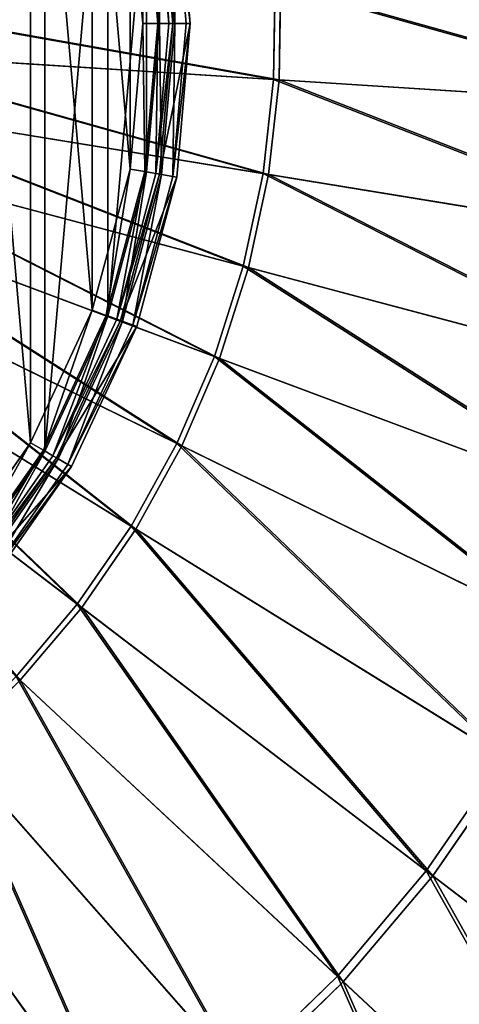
# Model space of a CAD drawing. Extents: x 0 to 1840, y 0 to 334.
# Tile 24 of 109: x 193 to 208, y 132 to 167. Entities that reach past the tile are written whole.
import ezdxf

# ---------------------------------------------------------------- set-up
doc = ezdxf.new("R2010")
doc.units = 0
doc.layers.get('0').update_dxf_attribs({"color": 13, "linetype": 'CONTINUOUS'})

# ---------------------------------------------------------------- blocks, each defined once
blk = doc.blocks.new('GROUP_4')
for p, q in [((201.665, 165.219, 160.847), (201.714, 168.588, 160.847)), ((201.909, 168.595, 161.83), (201.86, 165.206, 161.83)), ((201.665, 165.219, 160.847), (185.758, 166.231, 163.209)), ((185.856, 166.225, 164.205), (201.86, 165.206, 161.83)), ((201.286, 161.871, 160.847), (201.665, 165.219, 160.847)), ((201.86, 165.206, 161.83), (201.479, 161.839, 161.83)), ((217.264, 164.226, 156.937), (201.665, 165.219, 160.847)), ((201.86, 165.206, 161.83), (217.554, 164.207, 157.895)), ((201.286, 161.871, 160.847), (185.555, 164.437, 163.209)), ((185.652, 164.422, 164.205), (201.479, 161.839, 161.83)), ((200.581, 158.576, 160.847), (185.177, 162.672, 163.209)), ((185.272, 162.647, 164.205), (200.77, 158.526, 161.83)), ((200.581, 158.576, 160.847), (201.286, 161.871, 160.847)), ((201.479, 161.839, 161.83), (200.77, 158.526, 161.83)), ((216.713, 159.354, 156.937), (201.286, 161.871, 160.847)), ((201.479, 161.839, 161.83), (217, 159.307, 157.895)), ((199.556, 155.366, 160.847), (184.628, 160.952, 163.209)), ((184.72, 160.918, 164.205), (199.739, 155.298, 161.83)), ((198.222, 152.272, 160.847), (183.913, 159.295, 163.209)), ((184.001, 159.252, 164.205), (198.397, 152.186, 161.83)), ((199.556, 155.366, 160.847), (200.581, 158.576, 160.847)), ((200.77, 158.526, 161.83), (199.739, 155.298, 161.83)), ((215.687, 154.559, 156.937), (200.581, 158.576, 160.847)), ((200.77, 158.526, 161.83), (215.967, 154.484, 157.895)), ((196.591, 149.324, 160.847), (183.039, 157.715, 163.209)), ((183.123, 157.664, 164.205), (196.757, 149.221, 161.83)), ((194.679, 146.549, 160.847), (182.015, 156.229, 163.209)), ((182.093, 156.169, 164.205), (194.834, 146.431, 161.83)), ((198.222, 152.272, 160.847), (199.556, 155.366, 160.847)), ((199.739, 155.298, 161.83), (198.397, 152.186, 161.83)), ((214.196, 149.888, 156.937), (199.556, 155.366, 160.847)), ((199.739, 155.298, 161.83), (214.468, 149.786, 157.895)), ((180.921, 154.783, 164.205), (192.646, 143.843, 161.83)), ((196.591, 149.324, 160.847), (198.222, 152.272, 160.847)), ((198.397, 152.186, 161.83), (196.757, 149.221, 161.83)), ((212.254, 145.385, 156.937), (198.222, 152.272, 160.847)), ((198.397, 152.186, 161.83), (212.515, 145.257, 157.895)), ((194.679, 146.549, 160.847), (196.591, 149.324, 160.847)), ((209.88, 141.095, 156.937), (196.591, 149.324, 160.847)), ((196.757, 149.221, 161.83), (194.834, 146.431, 161.83)), ((196.757, 149.221, 161.83), (210.127, 140.942, 157.895)), ((192.504, 143.976, 160.847), (194.679, 146.549, 160.847)), ((207.097, 137.057, 156.937), (194.679, 146.549, 160.847)), ((194.834, 146.431, 161.83), (192.646, 143.843, 161.83)), ((194.834, 146.431, 161.83), (207.328, 136.881, 157.895)), ((192.646, 143.843, 161.83), (190.216, 141.482, 161.83)), ((203.932, 133.313, 156.937), (192.504, 143.976, 160.847)), ((192.646, 143.843, 161.83), (204.144, 133.114, 157.895)), ((200.415, 129.896, 156.937), (190.087, 141.628, 160.847)), ((190.216, 141.482, 161.83), (200.607, 129.678, 157.895)), ((207.097, 137.057, 156.937), (209.88, 141.095, 156.937)), ((210.127, 140.942, 157.895), (207.328, 136.881, 157.895)), ((196.58, 126.84, 156.937), (187.451, 139.529, 160.847)), ((187.565, 139.37, 161.83), (196.75, 126.605, 157.895)), ((203.932, 133.313, 156.937), (207.097, 137.057, 156.937)), ((219.151, 127.844, 151.515), (207.097, 137.057, 156.937)), ((207.328, 136.881, 157.895), (204.144, 133.114, 157.895)), ((207.328, 136.881, 157.895), (219.455, 127.612, 152.44)), ((200.415, 129.896, 156.937), (203.932, 133.313, 156.937)), ((215.025, 122.962, 151.515), (203.932, 133.313, 156.937)), ((204.144, 133.114, 157.895), (200.607, 129.678, 157.895)), ((204.144, 133.114, 157.895), (215.305, 122.701, 152.44))]:
    blk.add_line(p, q)
mesh = blk.add_polyface()
corners = [(201.714, 168.588, 160.847), (217.264, 164.226, 156.937), (201.665, 165.219, 160.847), (217.335, 169.129, 156.937)]
mesh.append_faces([[corners[k] for k in face] for face in [(0, 1, 2), (1, 0, 3)]], dxfattribs={"vtx0": -1})
mesh = blk.add_polyface()
corners = [(217.554, 164.207, 157.895), (201.909, 168.595, 161.83), (201.86, 165.206, 161.83), (217.625, 169.139, 157.895)]
mesh.append_faces([[corners[k] for k in face] for face in [(0, 1, 2), (1, 0, 3)]], dxfattribs={"vtx0": -1})
mesh = blk.add_polyface()
corners = [(185.784, 168.036, 163.209), (201.665, 165.219, 160.847), (185.758, 166.231, 163.209), (201.714, 168.588, 160.847)]
mesh.append_faces([[corners[k] for k in face] for face in [(0, 1, 2), (1, 0, 3)]], dxfattribs={"vtx0": -1})
mesh = blk.add_polyface()
corners = [(201.86, 165.206, 161.83), (185.882, 168.04, 164.205), (185.856, 166.225, 164.205), (201.909, 168.595, 161.83)]
mesh.append_faces([[corners[k] for k in face] for face in [(0, 1, 2), (1, 0, 3)]], dxfattribs={"vtx0": -1})
mesh = blk.add_polyface()
corners = [(185.758, 166.231, 163.209), (201.286, 161.871, 160.847), (185.555, 164.437, 163.209), (201.665, 165.219, 160.847)]
mesh.append_faces([[corners[k] for k in face] for face in [(0, 1, 2), (1, 0, 3)]], dxfattribs={"vtx0": -1})
mesh = blk.add_polyface()
corners = [(201.479, 161.839, 161.83), (185.856, 166.225, 164.205), (185.652, 164.422, 164.205), (201.86, 165.206, 161.83)]
mesh.append_faces([[corners[k] for k in face] for face in [(0, 1, 2), (1, 0, 3)]], dxfattribs={"vtx0": -1})
mesh = blk.add_polyface()
corners = [(201.665, 165.219, 160.847), (216.713, 159.354, 156.937), (201.286, 161.871, 160.847), (217.264, 164.226, 156.937)]
mesh.append_faces([[corners[k] for k in face] for face in [(0, 1, 2), (1, 0, 3)]], dxfattribs={"vtx0": -1})
mesh = blk.add_polyface()
corners = [(217, 159.307, 157.895), (201.86, 165.206, 161.83), (201.479, 161.839, 161.83), (217.554, 164.207, 157.895)]
mesh.append_faces([[corners[k] for k in face] for face in [(0, 1, 2), (1, 0, 3)]], dxfattribs={"vtx0": -1})
mesh = blk.add_polyface()
corners = [(185.555, 164.437, 163.209), (200.581, 158.576, 160.847), (185.177, 162.672, 163.209), (201.286, 161.871, 160.847)]
mesh.append_faces([[corners[k] for k in face] for face in [(0, 1, 2), (1, 0, 3)]], dxfattribs={"vtx0": -1})
mesh = blk.add_polyface()
corners = [(200.77, 158.526, 161.83), (185.652, 164.422, 164.205), (185.272, 162.647, 164.205), (201.479, 161.839, 161.83)]
mesh.append_faces([[corners[k] for k in face] for face in [(0, 1, 2), (1, 0, 3)]], dxfattribs={"vtx0": -1})
mesh = blk.add_polyface()
corners = [(185.177, 162.672, 163.209), (199.556, 155.366, 160.847), (184.628, 160.952, 163.209), (200.581, 158.576, 160.847)]
mesh.append_faces([[corners[k] for k in face] for face in [(0, 1, 2), (1, 0, 3)]], dxfattribs={"vtx0": -1})
mesh = blk.add_polyface()
corners = [(199.739, 155.298, 161.83), (185.272, 162.647, 164.205), (184.72, 160.918, 164.205), (200.77, 158.526, 161.83)]
mesh.append_faces([[corners[k] for k in face] for face in [(0, 1, 2), (1, 0, 3)]], dxfattribs={"vtx0": -1})
mesh = blk.add_polyface()
corners = [(201.286, 161.871, 160.847), (215.687, 154.559, 156.937), (200.581, 158.576, 160.847), (216.713, 159.354, 156.937)]
mesh.append_faces([[corners[k] for k in face] for face in [(0, 1, 2), (1, 0, 3)]], dxfattribs={"vtx0": -1})
mesh = blk.add_polyface()
corners = [(215.967, 154.484, 157.895), (201.479, 161.839, 161.83), (200.77, 158.526, 161.83), (217, 159.307, 157.895)]
mesh.append_faces([[corners[k] for k in face] for face in [(0, 1, 2), (1, 0, 3)]], dxfattribs={"vtx0": -1})
mesh = blk.add_polyface()
corners = [(184.628, 160.952, 163.209), (198.222, 152.272, 160.847), (183.913, 159.295, 163.209), (199.556, 155.366, 160.847)]
mesh.append_faces([[corners[k] for k in face] for face in [(0, 1, 2), (1, 0, 3)]], dxfattribs={"vtx0": -1})
mesh = blk.add_polyface()
corners = [(198.397, 152.186, 161.83), (184.72, 160.918, 164.205), (184.001, 159.252, 164.205), (199.739, 155.298, 161.83)]
mesh.append_faces([[corners[k] for k in face] for face in [(0, 1, 2), (1, 0, 3)]], dxfattribs={"vtx0": -1})
mesh = blk.add_polyface()
corners = [(183.913, 159.295, 163.209), (196.591, 149.324, 160.847), (183.039, 157.715, 163.209), (198.222, 152.272, 160.847)]
mesh.append_faces([[corners[k] for k in face] for face in [(0, 1, 2), (1, 0, 3)]], dxfattribs={"vtx0": -1})
mesh = blk.add_polyface()
corners = [(196.757, 149.221, 161.83), (184.001, 159.252, 164.205), (183.123, 157.664, 164.205), (198.397, 152.186, 161.83)]
mesh.append_faces([[corners[k] for k in face] for face in [(0, 1, 2), (1, 0, 3)]], dxfattribs={"vtx0": -1})
mesh = blk.add_polyface()
corners = [(200.581, 158.576, 160.847), (214.196, 149.888, 156.937), (199.556, 155.366, 160.847), (215.687, 154.559, 156.937)]
mesh.append_faces([[corners[k] for k in face] for face in [(0, 1, 2), (1, 0, 3)]], dxfattribs={"vtx0": -1})
mesh = blk.add_polyface()
corners = [(214.468, 149.786, 157.895), (200.77, 158.526, 161.83), (199.739, 155.298, 161.83), (215.967, 154.484, 157.895)]
mesh.append_faces([[corners[k] for k in face] for face in [(0, 1, 2), (1, 0, 3)]], dxfattribs={"vtx0": -1})
mesh = blk.add_polyface()
corners = [(183.039, 157.715, 163.209), (194.679, 146.549, 160.847), (182.015, 156.229, 163.209), (196.591, 149.324, 160.847)]
mesh.append_faces([[corners[k] for k in face] for face in [(0, 1, 2), (1, 0, 3)]], dxfattribs={"vtx0": -1})
mesh = blk.add_polyface()
corners = [(194.834, 146.431, 161.83), (183.123, 157.664, 164.205), (182.093, 156.169, 164.205), (196.757, 149.221, 161.83)]
mesh.append_faces([[corners[k] for k in face] for face in [(0, 1, 2), (1, 0, 3)]], dxfattribs={"vtx0": -1})
mesh = blk.add_polyface()
corners = [(182.015, 156.229, 163.209), (192.504, 143.976, 160.847), (180.849, 154.85, 163.209), (194.679, 146.549, 160.847)]
mesh.append_faces([[corners[k] for k in face] for face in [(0, 1, 2), (1, 0, 3)]], dxfattribs={"vtx0": -1})
mesh = blk.add_polyface()
corners = [(192.646, 143.843, 161.83), (182.093, 156.169, 164.205), (180.921, 154.783, 164.205), (194.834, 146.431, 161.83)]
mesh.append_faces([[corners[k] for k in face] for face in [(0, 1, 2), (1, 0, 3)]], dxfattribs={"vtx0": -1})
mesh = blk.add_polyface()
corners = [(199.556, 155.366, 160.847), (212.254, 145.385, 156.937), (198.222, 152.272, 160.847), (214.196, 149.888, 156.937)]
mesh.append_faces([[corners[k] for k in face] for face in [(0, 1, 2), (1, 0, 3)]], dxfattribs={"vtx0": -1})
mesh = blk.add_polyface()
corners = [(212.515, 145.257, 157.895), (199.739, 155.298, 161.83), (198.397, 152.186, 161.83), (214.468, 149.786, 157.895)]
mesh.append_faces([[corners[k] for k in face] for face in [(0, 1, 2), (1, 0, 3)]], dxfattribs={"vtx0": -1})
mesh = blk.add_polyface()
corners = [(190.216, 141.482, 161.83), (180.921, 154.783, 164.205), (179.619, 153.519, 164.205), (192.646, 143.843, 161.83)]
mesh.append_faces([[corners[k] for k in face] for face in [(0, 1, 2), (1, 0, 3)]], dxfattribs={"vtx0": -1})
mesh = blk.add_polyface()
corners = [(198.222, 152.272, 160.847), (209.88, 141.095, 156.937), (196.591, 149.324, 160.847), (212.254, 145.385, 156.937)]
mesh.append_faces([[corners[k] for k in face] for face in [(0, 1, 2), (1, 0, 3)]], dxfattribs={"vtx0": -1})
mesh = blk.add_polyface()
corners = [(210.127, 140.942, 157.895), (198.397, 152.186, 161.83), (196.757, 149.221, 161.83), (212.515, 145.257, 157.895)]
mesh.append_faces([[corners[k] for k in face] for face in [(0, 1, 2), (1, 0, 3)]], dxfattribs={"vtx0": -1})
mesh = blk.add_polyface()
corners = [(196.591, 149.324, 160.847), (207.097, 137.057, 156.937), (194.679, 146.549, 160.847), (209.88, 141.095, 156.937)]
mesh.append_faces([[corners[k] for k in face] for face in [(0, 1, 2), (1, 0, 3)]], dxfattribs={"vtx0": -1})
mesh = blk.add_polyface()
corners = [(207.328, 136.881, 157.895), (196.757, 149.221, 161.83), (194.834, 146.431, 161.83), (210.127, 140.942, 157.895)]
mesh.append_faces([[corners[k] for k in face] for face in [(0, 1, 2), (1, 0, 3)]], dxfattribs={"vtx0": -1})
mesh = blk.add_polyface()
corners = [(194.679, 146.549, 160.847), (203.932, 133.313, 156.937), (192.504, 143.976, 160.847), (207.097, 137.057, 156.937)]
mesh.append_faces([[corners[k] for k in face] for face in [(0, 1, 2), (1, 0, 3)]], dxfattribs={"vtx0": -1})
mesh = blk.add_polyface()
corners = [(204.144, 133.114, 157.895), (194.834, 146.431, 161.83), (192.646, 143.843, 161.83), (207.328, 136.881, 157.895)]
mesh.append_faces([[corners[k] for k in face] for face in [(0, 1, 2), (1, 0, 3)]], dxfattribs={"vtx0": -1})
mesh = blk.add_polyface()
corners = [(192.504, 143.976, 160.847), (200.415, 129.896, 156.937), (190.087, 141.628, 160.847), (203.932, 133.313, 156.937)]
mesh.append_faces([[corners[k] for k in face] for face in [(0, 1, 2), (1, 0, 3)]], dxfattribs={"vtx0": -1})
mesh = blk.add_polyface()
corners = [(200.607, 129.678, 157.895), (192.646, 143.843, 161.83), (190.216, 141.482, 161.83), (204.144, 133.114, 157.895)]
mesh.append_faces([[corners[k] for k in face] for face in [(0, 1, 2), (1, 0, 3)]], dxfattribs={"vtx0": -1})
mesh = blk.add_polyface()
corners = [(190.087, 141.628, 160.847), (196.58, 126.84, 156.937), (187.451, 139.529, 160.847), (200.415, 129.896, 156.937)]
mesh.append_faces([[corners[k] for k in face] for face in [(0, 1, 2), (1, 0, 3)]], dxfattribs={"vtx0": -1})
mesh = blk.add_polyface()
corners = [(196.75, 126.605, 157.895), (190.216, 141.482, 161.83), (187.565, 139.37, 161.83), (200.607, 129.678, 157.895)]
mesh.append_faces([[corners[k] for k in face] for face in [(0, 1, 2), (1, 0, 3)]], dxfattribs={"vtx0": -1})
mesh = blk.add_polyface()
corners = [(209.88, 141.095, 156.937), (219.151, 127.844, 151.515), (207.097, 137.057, 156.937), (222.779, 133.107, 151.515)]
mesh.append_faces([[corners[k] for k in face] for face in [(0, 1, 2), (1, 0, 3)]], dxfattribs={"vtx0": -1})
mesh = blk.add_polyface()
corners = [(219.455, 127.612, 152.44), (210.127, 140.942, 157.895), (207.328, 136.881, 157.895), (223.104, 132.906, 152.44)]
mesh.append_faces([[corners[k] for k in face] for face in [(0, 1, 2), (1, 0, 3)]], dxfattribs={"vtx0": -1})
mesh = blk.add_polyface()
corners = [(187.451, 139.529, 160.847), (192.464, 124.176, 156.937), (184.623, 137.697, 160.847), (196.58, 126.84, 156.937)]
mesh.append_faces([[corners[k] for k in face] for face in [(0, 1, 2), (1, 0, 3)]], dxfattribs={"vtx0": -1})
mesh = blk.add_polyface()
corners = [(192.61, 123.924, 157.895), (187.565, 139.37, 161.83), (184.721, 137.529, 161.83), (196.75, 126.605, 157.895)]
mesh.append_faces([[corners[k] for k in face] for face in [(0, 1, 2), (1, 0, 3)]], dxfattribs={"vtx0": -1})
mesh = blk.add_polyface()
corners = [(207.097, 137.057, 156.937), (215.025, 122.962, 151.515), (203.932, 133.313, 156.937), (219.151, 127.844, 151.515)]
mesh.append_faces([[corners[k] for k in face] for face in [(0, 1, 2), (1, 0, 3)]], dxfattribs={"vtx0": -1})
mesh = blk.add_polyface()
corners = [(215.305, 122.701, 152.44), (207.328, 136.881, 157.895), (204.144, 133.114, 157.895), (219.455, 127.612, 152.44)]
mesh.append_faces([[corners[k] for k in face] for face in [(0, 1, 2), (1, 0, 3)]], dxfattribs={"vtx0": -1})
mesh = blk.add_polyface()
corners = [(203.932, 133.313, 156.937), (210.44, 118.508, 151.515), (200.415, 129.896, 156.937), (215.025, 122.962, 151.515)]
mesh.append_faces([[corners[k] for k in face] for face in [(0, 1, 2), (1, 0, 3)]], dxfattribs={"vtx0": -1})
mesh = blk.add_polyface()
corners = [(210.693, 118.221, 152.44), (204.144, 133.114, 157.895), (200.607, 129.678, 157.895), (215.305, 122.701, 152.44)]
mesh.append_faces([[corners[k] for k in face] for face in [(0, 1, 2), (1, 0, 3)]], dxfattribs={"vtx0": -1})
blk = doc.blocks.new('GROUP_10')
for p, q in [((59.872, 34.444, 25.299), (60.348, 29, 25.299)), ((60.412, 29, -0.01), (59.934, 34.455, -0.01)), ((60.27, 34.514, 24.911), (60.752, 29, 24.911)), ((60.9, 29, 24.381), (60.415, 34.539, 24.381)), ((60.9, 29, 2.121), (60.415, 34.539, 2.121)), ((60.489, 34.552, 0.135), (60.975, 29, 0.135)), ((60.895, 34.624, 0.531), (61.387, 29, 0.531)), ((61.538, 29, 1.071), (61.044, 34.65, 1.071)), ((59.796, 29, 25.441), (59.328, 34.348, 25.441)), ((59.328, 23.652, 25.441), (59.796, 29, 25.441)), ((59.796, 29, 25.441), (60.348, 29, 25.299)), ((60.348, 29, 25.299), (59.872, 23.556, 25.299)), ((59.934, 23.545, -0.01), (60.412, 29, -0.01)), ((60.752, 29, 24.911), (60.27, 23.486, 24.911)), ((60.348, 29, 25.299), (60.752, 29, 24.911)), ((60.975, 29, 0.135), (60.412, 29, -0.01)), ((60.415, 23.461, 24.381), (60.9, 29, 24.381)), ((60.415, 23.461, 2.121), (60.9, 29, 2.121)), ((60.975, 29, 0.135), (60.489, 23.448, 0.135)), ((60.752, 29, 24.911), (60.9, 29, 24.381)), ((61.387, 29, 0.531), (60.895, 23.376, 0.531)), ((60.9, 29, 2.121), (60.9, 29, 24.381)), ((61.538, 29, 1.071), (60.9, 29, 2.121)), ((61.387, 29, 0.531), (60.975, 29, 0.135)), ((61.044, 23.35, 1.071), (61.538, 29, 1.071)), ((61.538, 29, 1.071), (61.387, 29, 0.531)), ((57.939, 18.467, 25.441), (59.328, 23.652, 25.441)), ((59.872, 23.556, 25.299), (58.457, 18.278, 25.299)), ((58.517, 18.257, -0.01), (59.934, 23.545, -0.01)), ((59.328, 23.652, 25.441), (59.872, 23.556, 25.299)), ((59.872, 23.556, 25.299), (60.27, 23.486, 24.911)), ((59.934, 23.545, -0.01), (60.489, 23.448, 0.135)), ((60.27, 23.486, 24.911), (58.837, 18.14, 24.911)), ((58.976, 18.09, 24.381), (60.415, 23.461, 24.381)), ((58.976, 18.09, 2.121), (60.415, 23.461, 2.121)), ((60.489, 23.448, 0.135), (59.047, 18.064, 0.135)), ((60.895, 23.376, 0.531), (59.434, 17.923, 0.531)), ((59.576, 17.871, 1.071), (61.044, 23.35, 1.071)), ((60.27, 23.486, 24.911), (60.415, 23.461, 24.381)), ((60.415, 23.461, 2.121), (60.415, 23.461, 24.381)), ((61.044, 23.35, 1.071), (60.415, 23.461, 2.121)), ((60.489, 23.448, 0.135), (60.895, 23.376, 0.531)), ((60.895, 23.376, 0.531), (61.044, 23.35, 1.071)), ((55.67, 13.602, 25.441), (57.939, 18.467, 25.441)), ((58.457, 18.278, 25.299), (57.939, 18.467, 25.441)), ((58.457, 18.278, 25.299), (56.148, 13.326, 25.299)), ((56.203, 13.294, -0.01), (58.517, 18.257, -0.01)), ((58.837, 18.14, 24.911), (56.498, 13.124, 24.911)), ((56.626, 13.05, 24.381), (58.976, 18.09, 24.381)), ((56.626, 13.05, 2.121), (58.976, 18.09, 2.121)), ((58.837, 18.14, 24.911), (58.457, 18.278, 25.299)), ((58.517, 18.257, -0.01), (59.047, 18.064, 0.135)), ((58.976, 18.09, 24.381), (58.837, 18.14, 24.911)), ((58.976, 18.09, 2.121), (58.976, 18.09, 24.381)), ((59.576, 17.871, 1.071), (58.976, 18.09, 2.121)), ((59.047, 18.064, 0.135), (56.691, 13.013, 0.135)), ((59.434, 17.923, 0.531), (57.048, 12.806, 0.531)), ((57.179, 12.731, 1.071), (59.576, 17.871, 1.071)), ((59.047, 18.064, 0.135), (59.434, 17.923, 0.531)), ((59.434, 17.923, 0.531), (59.576, 17.871, 1.071)), ((52.591, 9.205, 25.441), (55.67, 13.602, 25.441)), ((55.67, 13.602, 25.441), (56.148, 13.326, 25.299)), ((56.148, 13.326, 25.299), (53.014, 8.85, 25.299)), ((53.063, 8.809, -0.01), (56.203, 13.294, -0.01)), ((56.498, 13.124, 24.911), (53.323, 8.59, 24.911)), ((53.437, 8.495, 24.381), (56.626, 13.05, 24.381)), ((53.437, 8.495, 2.121), (56.626, 13.05, 2.121)), ((56.148, 13.326, 25.299), (56.498, 13.124, 24.911)), ((56.203, 13.294, -0.01), (56.691, 13.013, 0.135)), ((56.498, 13.124, 24.911), (56.626, 13.05, 24.381)), ((56.626, 13.05, 2.121), (56.626, 13.05, 24.381)), ((57.179, 12.731, 1.071), (56.626, 13.05, 2.121)), ((56.691, 13.013, 0.135), (53.494, 8.447, 0.135)), ((57.048, 12.806, 0.531), (53.81, 8.182, 0.531)), ((53.926, 8.085, 1.071), (57.179, 12.731, 1.071)), ((56.691, 13.013, 0.135), (57.048, 12.806, 0.531)), ((57.048, 12.806, 0.531), (57.179, 12.731, 1.071))]:
    blk.add_line(p, q)
mesh = blk.add_polyface()
corners = [(-1.934, 34.455, -0.01), (-1.934, 23.545, -0.01), (-2.412, 29, -0.01), (-0.517, 39.743, -0.01), (-0.517, 18.257, -0.01), (1.797, 44.706, -0.01), (1.797, 13.294, -0.01), (4.937, 8.809, -0.01), (4.937, 49.191, -0.01), (8.809, 53.063, -0.01), (8.809, 4.937, -0.01), (13.294, 56.203, -0.01), (13.294, 1.797, -0.01), (18.257, 58.517, -0.01), (18.257, -0.517, -0.01), (23.545, 59.934, -0.01), (23.545, -1.934, -0.01), (29, 60.412, -0.01), (29, -2.412, -0.01), (34.455, 59.934, -0.01), (34.455, -1.934, -0.01), (39.743, 58.517, -0.01), (39.743, -0.517, -0.01), (44.706, 56.203, -0.01), (44.706, 1.797, -0.01), (49.191, 53.063, -0.01), (49.191, 4.937, -0.01), (53.063, 49.191, -0.01), (53.063, 8.809, -0.01), (56.203, 44.706, -0.01), (56.203, 13.294, -0.01), (58.517, 39.743, -0.01), (58.517, 18.257, -0.01), (59.934, 34.455, -0.01), (59.934, 23.545, -0.01), (60.412, 29, -0.01)]
mesh.append_faces([[corners[k] for k in face] for face in [(0, 1, 2), (34, 33, 35)]], dxfattribs={"vtx0": -1})
mesh.append_faces([[corners[k] for k in face] for face in [(1, 3, 4), (4, 5, 6), (6, 5, 7), (7, 9, 10), (10, 11, 12), (12, 13, 14), (14, 15, 16), (16, 17, 18), (18, 19, 20), (20, 21, 22), (22, 23, 24), (24, 25, 26), (26, 27, 28), (28, 29, 30), (30, 31, 32), (32, 33, 34)]], dxfattribs={"vtx0": -1, "vtx1": -1})
mesh.append_faces([[corners[k] for k in face] for face in [(1, 0, 3), (4, 3, 5), (7, 5, 8), (7, 8, 9), (10, 9, 11), (12, 11, 13), (14, 13, 15), (16, 15, 17), (18, 17, 19), (20, 19, 21), (22, 21, 23), (24, 23, 25), (26, 25, 27), (28, 27, 29), (30, 29, 31), (32, 31, 33)]], dxfattribs={"vtx0": -1, "vtx2": -1})
mesh = blk.add_polyface()
corners = [(-1.328, 23.652, 25.441), (-1.328, 34.348, 25.441), (-1.796, 29, 25.441), (0.061, 18.467, 25.441), (0.061, 39.533, 25.441), (2.33, 44.398, 25.441), (2.33, 13.602, 25.441), (5.409, 9.205, 25.441), (5.409, 48.795, 25.441), (9.205, 5.409, 25.441), (9.205, 52.591, 25.441), (13.602, 2.33, 25.441), (13.602, 55.67, 25.441), (18.467, 0.061, 25.441), (18.467, 57.939, 25.441), (23.652, -1.328, 25.441), (23.652, 59.328, 25.441), (29, -1.796, 25.441), (29, 59.796, 25.441), (34.348, -1.328, 25.441), (34.348, 59.328, 25.441), (39.533, 0.061, 25.441), (39.533, 57.939, 25.441), (44.398, 2.33, 25.441), (44.398, 55.67, 25.441), (48.795, 5.409, 25.441), (48.795, 52.591, 25.441), (52.591, 9.205, 25.441), (52.591, 48.795, 25.441), (55.67, 13.602, 25.441), (55.67, 44.398, 25.441), (57.939, 18.467, 25.441), (57.939, 39.533, 25.441), (59.328, 23.652, 25.441), (59.328, 34.348, 25.441), (59.796, 29, 25.441)]
mesh.append_faces([[corners[k] for k in face] for face in [(0, 1, 2), (34, 33, 35)]], dxfattribs={"vtx0": -1})
mesh.append_faces([[corners[k] for k in face] for face in [(1, 3, 4), (4, 3, 5), (5, 7, 8), (8, 9, 10), (10, 11, 12), (12, 13, 14), (14, 15, 16), (16, 17, 18), (18, 19, 20), (20, 21, 22), (22, 23, 24), (24, 25, 26), (26, 27, 28), (28, 29, 30), (30, 31, 32), (32, 33, 34)]], dxfattribs={"vtx0": -1, "vtx1": -1})
mesh.append_faces([[corners[k] for k in face] for face in [(1, 0, 3), (5, 3, 6), (5, 6, 7), (8, 7, 9), (10, 9, 11), (12, 11, 13), (14, 13, 15), (16, 15, 17), (18, 17, 19), (20, 19, 21), (22, 21, 23), (24, 23, 25), (26, 25, 27), (28, 27, 29), (30, 29, 31), (32, 31, 33)]], dxfattribs={"vtx0": -1, "vtx2": -1})
mesh = blk.add_polyface()
corners = [(59.796, 29, 25.441), (59.872, 34.444, 25.299), (59.328, 34.348, 25.441), (60.348, 29, 25.299)]
mesh.append_faces([[corners[k] for k in face] for face in [(0, 1, 2), (1, 0, 3)]], dxfattribs={"vtx0": -1})
mesh = blk.add_polyface()
corners = [(60.348, 29, 25.299), (60.27, 34.514, 24.911), (59.872, 34.444, 25.299), (60.752, 29, 24.911)]
mesh.append_faces([[corners[k] for k in face] for face in [(0, 1, 2), (1, 0, 3)]], dxfattribs={"vtx0": -1})
mesh = blk.add_polyface()
corners = [(60.489, 34.552, 0.135), (60.412, 29, -0.01), (59.934, 34.455, -0.01), (60.975, 29, 0.135)]
mesh.append_faces([[corners[k] for k in face] for face in [(0, 1, 2), (1, 0, 3)]], dxfattribs={"vtx0": -1})
mesh = blk.add_polyface()
corners = [(60.415, 34.539, 24.381), (60.752, 29, 24.911), (60.9, 29, 24.381), (60.27, 34.514, 24.911)]
mesh.append_faces([[corners[k] for k in face] for face in [(0, 1, 2), (1, 0, 3)]], dxfattribs={"vtx0": -1})
mesh = blk.add_polyface()
corners = [(61.044, 34.65, 1.071), (60.9, 29, 2.121), (61.538, 29, 1.071), (60.415, 34.539, 2.121)]
mesh.append_faces([[corners[k] for k in face] for face in [(0, 1, 2), (1, 0, 3)]], dxfattribs={"vtx0": -1})
mesh = blk.add_polyface()
corners = [(60.415, 34.539, 2.121), (60.9, 29, 24.381), (60.9, 29, 2.121), (60.415, 34.539, 24.381)]
mesh.append_faces([[corners[k] for k in face] for face in [(0, 1, 2), (1, 0, 3)]], dxfattribs={"vtx0": -1})
mesh = blk.add_polyface()
corners = [(60.895, 34.624, 0.531), (60.975, 29, 0.135), (60.489, 34.552, 0.135), (61.387, 29, 0.531)]
mesh.append_faces([[corners[k] for k in face] for face in [(0, 1, 2), (1, 0, 3)]], dxfattribs={"vtx0": -1})
mesh = blk.add_polyface()
corners = [(60.895, 34.624, 0.531), (61.538, 29, 1.071), (61.387, 29, 0.531), (61.044, 34.65, 1.071)]
mesh.append_faces([[corners[k] for k in face] for face in [(0, 1, 2), (1, 0, 3)]], dxfattribs={"vtx0": -1})
mesh = blk.add_polyface()
corners = [(59.872, 23.556, 25.299), (59.796, 29, 25.441), (59.328, 23.652, 25.441), (60.348, 29, 25.299)]
mesh.append_faces([[corners[k] for k in face] for face in [(0, 1, 2), (1, 0, 3)]], dxfattribs={"vtx0": -1})
mesh = blk.add_polyface()
corners = [(60.27, 23.486, 24.911), (60.348, 29, 25.299), (59.872, 23.556, 25.299), (60.752, 29, 24.911)]
mesh.append_faces([[corners[k] for k in face] for face in [(0, 1, 2), (1, 0, 3)]], dxfattribs={"vtx0": -1})
mesh = blk.add_polyface()
corners = [(60.412, 29, -0.01), (60.489, 23.448, 0.135), (59.934, 23.545, -0.01), (60.975, 29, 0.135)]
mesh.append_faces([[corners[k] for k in face] for face in [(0, 1, 2), (1, 0, 3)]], dxfattribs={"vtx0": -1})
mesh = blk.add_polyface()
corners = [(60.9, 29, 24.381), (60.27, 23.486, 24.911), (60.415, 23.461, 24.381), (60.752, 29, 24.911)]
mesh.append_faces([[corners[k] for k in face] for face in [(0, 1, 2), (1, 0, 3)]], dxfattribs={"vtx0": -1})
mesh = blk.add_polyface()
corners = [(60.9, 29, 2.121), (60.415, 23.461, 24.381), (60.415, 23.461, 2.121), (60.9, 29, 24.381)]
mesh.append_faces([[corners[k] for k in face] for face in [(0, 1, 2), (1, 0, 3)]], dxfattribs={"vtx0": -1})
mesh = blk.add_polyface()
corners = [(61.538, 29, 1.071), (60.415, 23.461, 2.121), (61.044, 23.35, 1.071), (60.9, 29, 2.121)]
mesh.append_faces([[corners[k] for k in face] for face in [(0, 1, 2), (1, 0, 3)]], dxfattribs={"vtx0": -1})
mesh = blk.add_polyface()
corners = [(60.975, 29, 0.135), (60.895, 23.376, 0.531), (60.489, 23.448, 0.135), (61.387, 29, 0.531)]
mesh.append_faces([[corners[k] for k in face] for face in [(0, 1, 2), (1, 0, 3)]], dxfattribs={"vtx0": -1})
mesh = blk.add_polyface()
corners = [(60.895, 23.376, 0.531), (61.538, 29, 1.071), (61.044, 23.35, 1.071), (61.387, 29, 0.531)]
mesh.append_faces([[corners[k] for k in face] for face in [(0, 1, 2), (1, 0, 3)]], dxfattribs={"vtx0": -1})
mesh = blk.add_polyface()
corners = [(58.457, 18.278, 25.299), (59.328, 23.652, 25.441), (57.939, 18.467, 25.441), (59.872, 23.556, 25.299)]
mesh.append_faces([[corners[k] for k in face] for face in [(0, 1, 2), (1, 0, 3)]], dxfattribs={"vtx0": -1})
mesh = blk.add_polyface()
corners = [(58.837, 18.14, 24.911), (59.872, 23.556, 25.299), (58.457, 18.278, 25.299), (60.27, 23.486, 24.911)]
mesh.append_faces([[corners[k] for k in face] for face in [(0, 1, 2), (1, 0, 3)]], dxfattribs={"vtx0": -1})
mesh = blk.add_polyface()
corners = [(59.934, 23.545, -0.01), (59.047, 18.064, 0.135), (58.517, 18.257, -0.01), (60.489, 23.448, 0.135)]
mesh.append_faces([[corners[k] for k in face] for face in [(0, 1, 2), (1, 0, 3)]], dxfattribs={"vtx0": -1})
mesh = blk.add_polyface()
corners = [(60.415, 23.461, 24.381), (58.837, 18.14, 24.911), (58.976, 18.09, 24.381), (60.27, 23.486, 24.911)]
mesh.append_faces([[corners[k] for k in face] for face in [(0, 1, 2), (1, 0, 3)]], dxfattribs={"vtx0": -1})
mesh = blk.add_polyface()
corners = [(60.415, 23.461, 2.121), (58.976, 18.09, 24.381), (58.976, 18.09, 2.121), (60.415, 23.461, 24.381)]
mesh.append_faces([[corners[k] for k in face] for face in [(0, 1, 2), (1, 0, 3)]], dxfattribs={"vtx0": -1})
mesh = blk.add_polyface()
corners = [(61.044, 23.35, 1.071), (58.976, 18.09, 2.121), (59.576, 17.871, 1.071), (60.415, 23.461, 2.121)]
mesh.append_faces([[corners[k] for k in face] for face in [(0, 1, 2), (1, 0, 3)]], dxfattribs={"vtx0": -1})
mesh = blk.add_polyface()
corners = [(60.489, 23.448, 0.135), (59.434, 17.923, 0.531), (59.047, 18.064, 0.135), (60.895, 23.376, 0.531)]
mesh.append_faces([[corners[k] for k in face] for face in [(0, 1, 2), (1, 0, 3)]], dxfattribs={"vtx0": -1})
mesh = blk.add_polyface()
corners = [(59.434, 17.923, 0.531), (61.044, 23.35, 1.071), (59.576, 17.871, 1.071), (60.895, 23.376, 0.531)]
mesh.append_faces([[corners[k] for k in face] for face in [(0, 1, 2), (1, 0, 3)]], dxfattribs={"vtx0": -1})
mesh = blk.add_polyface()
corners = [(56.148, 13.326, 25.299), (57.939, 18.467, 25.441), (55.67, 13.602, 25.441), (58.457, 18.278, 25.299)]
mesh.append_faces([[corners[k] for k in face] for face in [(0, 1, 2), (1, 0, 3)]], dxfattribs={"vtx0": -1})
mesh = blk.add_polyface()
corners = [(56.498, 13.124, 24.911), (58.457, 18.278, 25.299), (56.148, 13.326, 25.299), (58.837, 18.14, 24.911)]
mesh.append_faces([[corners[k] for k in face] for face in [(0, 1, 2), (1, 0, 3)]], dxfattribs={"vtx0": -1})
mesh = blk.add_polyface()
corners = [(58.517, 18.257, -0.01), (56.691, 13.013, 0.135), (56.203, 13.294, -0.01), (59.047, 18.064, 0.135)]
mesh.append_faces([[corners[k] for k in face] for face in [(0, 1, 2), (1, 0, 3)]], dxfattribs={"vtx0": -1})
mesh = blk.add_polyface()
corners = [(58.976, 18.09, 24.381), (56.498, 13.124, 24.911), (56.626, 13.05, 24.381), (58.837, 18.14, 24.911)]
mesh.append_faces([[corners[k] for k in face] for face in [(0, 1, 2), (1, 0, 3)]], dxfattribs={"vtx0": -1})
mesh = blk.add_polyface()
corners = [(58.976, 18.09, 2.121), (56.626, 13.05, 24.381), (56.626, 13.05, 2.121), (58.976, 18.09, 24.381)]
mesh.append_faces([[corners[k] for k in face] for face in [(0, 1, 2), (1, 0, 3)]], dxfattribs={"vtx0": -1})
mesh = blk.add_polyface()
corners = [(59.576, 17.871, 1.071), (56.626, 13.05, 2.121), (57.179, 12.731, 1.071), (58.976, 18.09, 2.121)]
mesh.append_faces([[corners[k] for k in face] for face in [(0, 1, 2), (1, 0, 3)]], dxfattribs={"vtx0": -1})
mesh = blk.add_polyface()
corners = [(59.047, 18.064, 0.135), (57.048, 12.806, 0.531), (56.691, 13.013, 0.135), (59.434, 17.923, 0.531)]
mesh.append_faces([[corners[k] for k in face] for face in [(0, 1, 2), (1, 0, 3)]], dxfattribs={"vtx0": -1})
mesh = blk.add_polyface()
corners = [(57.048, 12.806, 0.531), (59.576, 17.871, 1.071), (57.179, 12.731, 1.071), (59.434, 17.923, 0.531)]
mesh.append_faces([[corners[k] for k in face] for face in [(0, 1, 2), (1, 0, 3)]], dxfattribs={"vtx0": -1})
mesh = blk.add_polyface()
corners = [(53.014, 8.85, 25.299), (55.67, 13.602, 25.441), (52.591, 9.205, 25.441), (56.148, 13.326, 25.299)]
mesh.append_faces([[corners[k] for k in face] for face in [(0, 1, 2), (1, 0, 3)]], dxfattribs={"vtx0": -1})
mesh = blk.add_polyface()
corners = [(53.323, 8.59, 24.911), (56.148, 13.326, 25.299), (53.014, 8.85, 25.299), (56.498, 13.124, 24.911)]
mesh.append_faces([[corners[k] for k in face] for face in [(0, 1, 2), (1, 0, 3)]], dxfattribs={"vtx0": -1})
mesh = blk.add_polyface()
corners = [(56.203, 13.294, -0.01), (53.494, 8.447, 0.135), (53.063, 8.809, -0.01), (56.691, 13.013, 0.135)]
mesh.append_faces([[corners[k] for k in face] for face in [(0, 1, 2), (1, 0, 3)]], dxfattribs={"vtx0": -1})
mesh = blk.add_polyface()
corners = [(56.626, 13.05, 24.381), (53.323, 8.59, 24.911), (53.437, 8.495, 24.381), (56.498, 13.124, 24.911)]
mesh.append_faces([[corners[k] for k in face] for face in [(0, 1, 2), (1, 0, 3)]], dxfattribs={"vtx0": -1})
mesh = blk.add_polyface()
corners = [(56.626, 13.05, 2.121), (53.437, 8.495, 24.381), (53.437, 8.495, 2.121), (56.626, 13.05, 24.381)]
mesh.append_faces([[corners[k] for k in face] for face in [(0, 1, 2), (1, 0, 3)]], dxfattribs={"vtx0": -1})
mesh = blk.add_polyface()
corners = [(57.179, 12.731, 1.071), (53.437, 8.495, 2.121), (53.926, 8.085, 1.071), (56.626, 13.05, 2.121)]
mesh.append_faces([[corners[k] for k in face] for face in [(0, 1, 2), (1, 0, 3)]], dxfattribs={"vtx0": -1})
mesh = blk.add_polyface()
corners = [(56.691, 13.013, 0.135), (53.81, 8.182, 0.531), (53.494, 8.447, 0.135), (57.048, 12.806, 0.531)]
mesh.append_faces([[corners[k] for k in face] for face in [(0, 1, 2), (1, 0, 3)]], dxfattribs={"vtx0": -1})
mesh = blk.add_polyface()
corners = [(53.81, 8.182, 0.531), (57.179, 12.731, 1.071), (53.926, 8.085, 1.071), (57.048, 12.806, 0.531)]
mesh.append_faces([[corners[k] for k in face] for face in [(0, 1, 2), (1, 0, 3)]], dxfattribs={"vtx0": -1})
blk = doc.blocks.new('COMPONENT_7')
blk.add_blockref('GROUP_4', (0, 0))
at = {"xscale": 0.969, "yscale": 0.9689999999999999}
blk.add_blockref('GROUP_10', (139.066, 139.116, 161.864), dxfattribs=at)
blk = doc.blocks.new('GROUP_29')
at = {"extrusion": (0, 1, -4.996e-16), "rotation": 180}
blk.add_blockref('COMPONENT_7', (0.025, 334.775, 1507.994), dxfattribs=at)

msp = doc.modelspace()

# ---------------------------------------------------------------- block references
at = {"extrusion": (0, -1, -4.996e-16)}
msp.add_blockref('GROUP_29', (0, 0, -334.295), dxfattribs=at)

doc.saveas('drawing.dxf')
